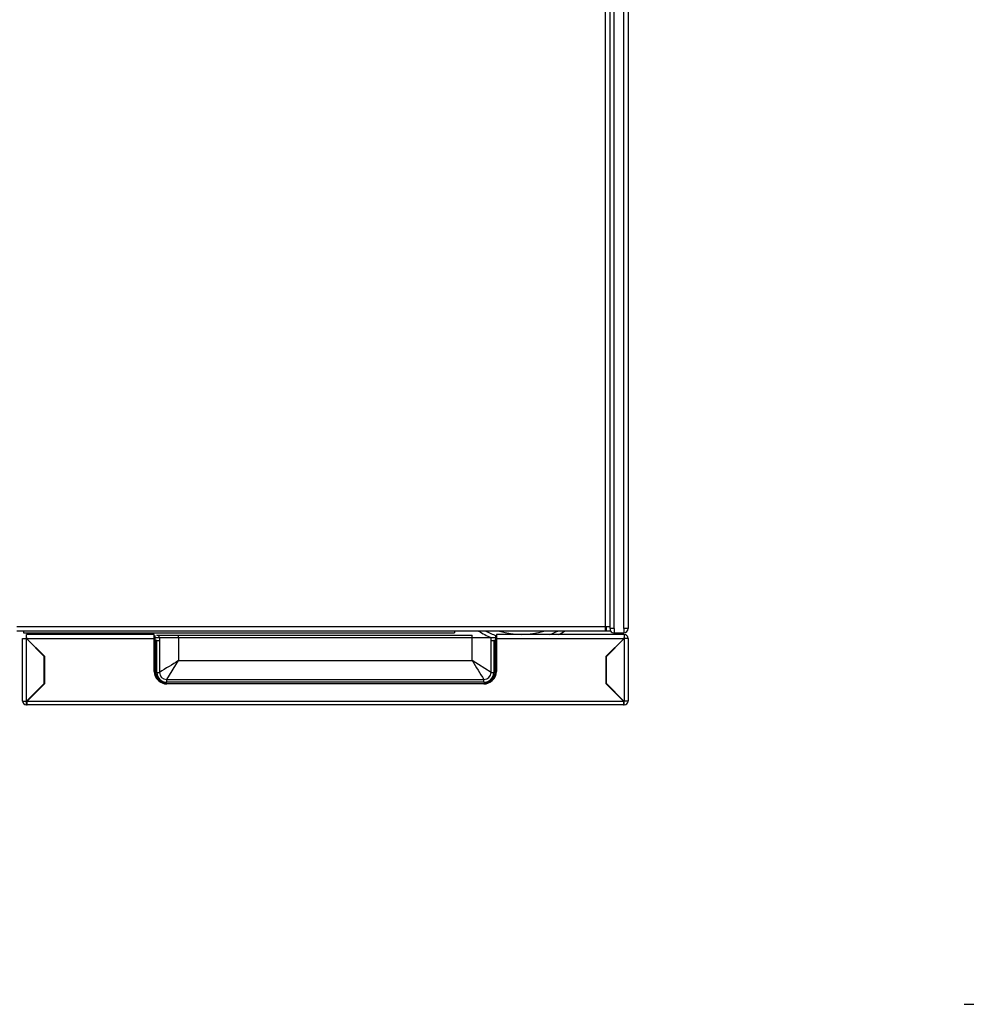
# Model space of a CAD drawing. Header units: millimetres. Extents: x 0 to 287, y 0 to 200.
# Tile 11 of 54: x 71 to 97, y 44 to 71. Entities that reach past the tile are written whole.
import ezdxf

# ---------------------------------------------------------------- set-up
doc = ezdxf.new("R2010")
doc.units = ezdxf.units.MM
for name, color, linetype in [('130.191_BW4C_CTM', 7, 'Continuous'), ('Cartouche', 7, 'Continuous'), ('Défaut', 7, 'Continuous')]:
    doc.layers.add(name, color=color, linetype=linetype)

# ---------------------------------------------------------------- blocks, each defined once
blk = doc.blocks.new('SE1')
at = {"layer": '130.191_BW4C_CTM', "color": 7, "linetype": 'Continuous'}
for p, q in [((87.498, 54.262), (87.498, 101.012)), ((87.618, 101.022), (87.618, 54.262)), ((87.118, 54.262), (87.118, 100.632)), ((87.226, 100.632), (87.226, 54.262)), ((86.993, 54.317), (86.993, 100.517)), ((70.656, 54.317), (86.993, 54.317)), ((86.993, 54.192), (70.656, 54.192)), ((70.842, 54.192), (70.842, 54.139)), ((70.842, 54.139), (82.802, 54.139)), ((82.802, 54.192), (82.802, 54.139)), ((86.993, 54.317), (87.118, 54.317)), ((86.993, 54.192), (86.993, 54.317)), ((86.993, 54.292), (87.018, 54.292)), ((87.118, 54.192), (86.993, 54.192)), ((87.018, 54.192), (87.018, 54.292)), ((87.226, 54.262), (87.118, 54.262)), ((87.118, 54.262), (87.118, 54.242)), ((87.218, 54.142), (87.238, 54.142)), ((87.238, 54.262), (87.226, 54.262)), ((87.238, 54.142), (87.238, 54.262)), ((87.238, 54.142), (87.498, 54.142)), ((87.618, 54.262), (87.498, 54.262)), ((87.498, 54.262), (87.498, 54.142)), ((70.818, 53.987), (70.923, 53.987)), ((70.818, 53.987), (70.916, 53.987)), ((70.818, 52.247), (70.818, 53.987)), ((70.923, 53.98), (70.916, 53.987)), ((70.923, 54.012), (70.923, 54.092)), ((70.923, 54.092), (70.93, 54.092)), ((70.93, 54.012), (70.923, 54.012)), ((70.923, 54.011), (70.93, 54.004)), ((70.923, 54.011), (70.93, 54.011)), ((70.923, 53.987), (70.923, 53.98)), ((70.93, 53.987), (70.923, 53.987)), ((71.418, 53.485), (70.923, 53.98)), ((70.923, 52.247), (70.923, 53.98)), ((74.473, 54.092), (70.93, 54.092)), ((70.93, 53.987), (70.93, 54.092)), ((70.93, 53.987), (74.473, 53.987)), ((70.93, 53.987), (71.428, 53.49)), ((74.473, 53.987), (74.473, 54.092)), ((74.473, 54.011), (74.618, 54.011)), ((74.473, 53.072), (74.473, 53.987)), ((74.498, 53.837), (74.473, 53.837)), ((74.498, 53.927), (74.498, 54.067)), ((74.498, 53.045), (74.498, 53.927)), ((74.543, 53.927), (74.508, 53.927)), ((74.508, 53.927), (74.508, 53.045)), ((74.543, 54.077), (75.143, 54.077)), ((74.543, 53.045), (74.543, 53.927)), ((74.543, 53.927), (74.618, 53.927)), ((74.618, 54.002), (74.618, 53.927)), ((75.143, 54.002), (74.618, 54.002)), ((74.618, 53.927), (74.618, 53.045)), ((75.143, 54.002), (75.143, 54.077)), ((75.143, 54.077), (83.293, 54.077)), ((83.293, 54.002), (75.143, 54.002)), ((75.143, 54.002), (75.143, 53.37)), ((83.293, 54.002), (83.293, 54.077)), ((83.293, 54.011), (83.963, 54.011)), ((83.293, 53.37), (83.293, 54.002)), ((83.818, 54.002), (83.293, 54.002)), ((83.818, 53.927), (83.818, 54.002)), ((83.818, 53.045), (83.818, 53.927)), ((83.818, 53.927), (83.893, 53.927)), ((83.928, 53.927), (83.893, 53.927)), ((83.893, 53.927), (83.893, 53.045)), ((83.928, 53.045), (83.928, 53.927)), ((83.938, 54.067), (83.938, 53.927)), ((83.938, 53.927), (83.938, 53.045)), ((83.963, 53.837), (83.938, 53.837)), ((83.963, 54.092), (83.963, 53.987)), ((87.506, 54.092), (83.963, 54.092)), ((83.963, 53.987), (87.506, 53.987)), ((83.963, 53.987), (83.963, 53.072)), ((87.008, 53.49), (87.506, 53.987)), ((87.018, 53.485), (87.513, 53.98)), ((87.506, 54.092), (87.506, 53.987)), ((87.513, 54.092), (87.506, 54.092)), ((87.513, 54.012), (87.506, 54.012)), ((87.506, 54.004), (87.513, 54.011)), ((87.506, 54.011), (87.513, 54.011)), ((87.506, 53.987), (87.513, 53.987)), ((87.513, 54.092), (87.513, 54.012)), ((87.513, 53.98), (87.513, 53.987)), ((87.618, 53.987), (87.513, 53.987)), ((87.52, 53.987), (87.513, 53.98)), ((87.513, 53.98), (87.513, 52.247)), ((87.618, 53.987), (87.52, 53.987)), ((87.618, 53.987), (87.618, 52.247)), ((71.418, 53.485), (71.418, 53.5)), ((71.418, 52.735), (71.418, 53.485)), ((71.428, 53.49), (71.428, 52.73)), ((74.818, 52.845), (75.143, 53.37)), ((75.143, 53.37), (83.293, 53.37)), ((83.818, 53.045), (83.293, 53.37)), ((87.008, 52.73), (87.008, 53.49)), ((87.018, 53.485), (87.018, 53.5)), ((87.018, 52.735), (87.018, 53.485)), ((74.543, 53.045), (74.618, 53.045)), ((83.818, 53.045), (83.893, 53.045)), ((71.428, 52.752), (71.418, 52.742)), ((74.818, 52.77), (74.818, 52.845)), ((74.818, 52.845), (83.618, 52.845)), ((83.618, 52.77), (74.818, 52.77)), ((83.618, 52.77), (83.618, 52.845)), ((87.018, 52.742), (87.008, 52.752)), ((70.931, 52.247), (71.418, 52.735)), ((71.428, 52.73), (70.945, 52.247)), ((74.818, 52.735), (83.618, 52.735)), ((74.818, 52.725), (74.818, 52.735)), ((83.618, 52.725), (74.818, 52.725)), ((83.613, 52.722), (74.823, 52.722)), ((83.618, 52.725), (83.618, 52.735)), ((87.491, 52.247), (87.008, 52.73)), ((87.505, 52.247), (87.018, 52.735)), ((70.818, 52.247), (70.923, 52.247)), ((70.923, 52.247), (70.931, 52.247)), ((70.923, 52.142), (70.923, 52.247)), ((70.931, 52.247), (70.945, 52.247)), ((70.945, 52.247), (87.491, 52.247)), ((70.945, 52.142), (70.945, 52.247)), ((87.491, 52.247), (87.505, 52.247)), ((87.491, 52.247), (87.491, 52.142)), ((87.513, 52.247), (87.505, 52.247)), ((87.618, 52.247), (87.513, 52.247)), ((87.513, 52.142), (87.513, 52.247)), ((70.923, 52.142), (70.945, 52.142)), ((87.491, 52.142), (70.945, 52.142)), ((87.491, 52.142), (87.513, 52.142))]:
    blk.add_line(p, q, dxfattribs=at)
for centre, radius, start, end in [((84.667, 56.096), 2.25, 237.8031, 247.921), ((84.667, 56.096), 2.15, 242.3232, 250.8808), ((84.667, 56.096), 2, 252.1758, 287.8242), ((84.667, 56.096), 2.15, 291.2365, 297.6768), ((84.667, 56.096), 2.25, 297.0429, 302.1969), ((87.218, 54.242), 0.1, 180, 270), ((87.498, 54.262), 0.12, 270, 0), ((74.543, 54.002), 0.075, 0, 90), ((87.513, 53.987), 0.105, 359.9921, 90), ((236.361, -207.645), 306.79, 121.70182, 121.81714), ((344.308, 214.587), 306.789, 211.70182, 211.81714), ((74.823, 53.072), 0.35, 180, 270), ((74.818, 53.045), 0.32, 180, 270), ((74.818, 53.045), 0.31, 180, 270), ((74.818, 53.045), 0.275, 180, 270), ((74.818, 53.045), 0.2, 180, 270), ((83.613, 53.072), 0.35, 270, 0), ((83.618, 53.045), 0.31, 270, 0), ((83.618, 53.045), 0.275, 270, 0), ((83.618, 53.045), 0.32, 270, 0), ((83.618, 53.045), 0.2, 270, 0), ((70.923, 52.247), 0.105, 180, 270), ((87.513, 52.247), 0.105, 270, 0)]:
    blk.add_arc(centre, radius, start, end, dxfattribs=at)

msp = doc.modelspace()

# ---------------------------------------------------------------- linework, layer by layer
at = {"layer": 'Cartouche', "color": 7, "linetype": 'Continuous'}
msp.add_line((96.943, 43.8323), (150.575, 43.8323), dxfattribs=at)

# ---------------------------------------------------------------- block references
at = {"layer": 'Défaut'}
msp.add_blockref('SE1', (0, 0), dxfattribs=at)

doc.saveas('drawing.dxf')
